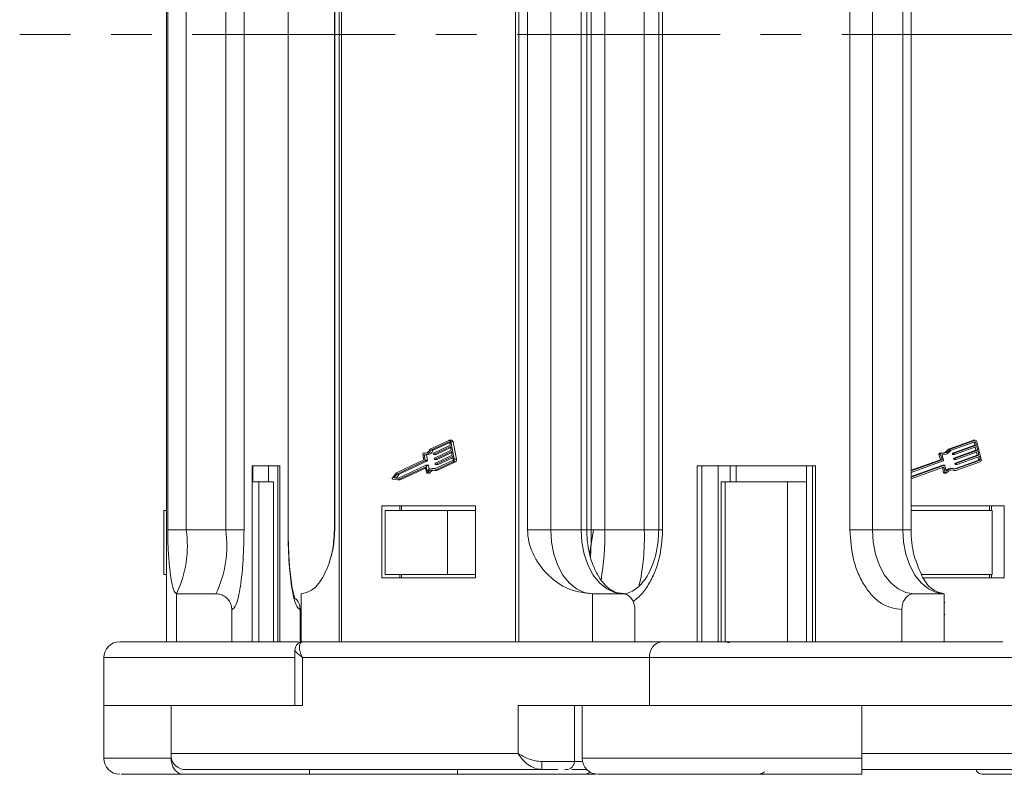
# Model space of a CAD drawing. Header units: millimetres. Extents: x 3104 to 4027, y -212 to 440.
# Tile 3 of 39: x 3394 to 3456, y -48 to -1. Entities that reach past the tile are written whole.
import ezdxf

# ---------------------------------------------------------------- set-up
doc = ezdxf.new("R2010")
doc.units = ezdxf.units.MM
doc.linetypes.add('CENTERX2', pattern=[20.32, 12.7, -2.54, 2.54, -2.54])

msp = doc.modelspace()

# ---------------------------------------------------------------- linework, layer by layer
at = {"color": 7, "linetype": 'Continuous', "lineweight": 15}
for p, q in [((3403.478, 36.007), (3403.478, -1.993)), ((3403.484, -1.993), (3403.484, 36.007)), ((3414.293, 36.007), (3414.293, -1.993)), ((3414.438, -1.993), (3414.438, 36.007)), ((3425.327, 36.007), (3425.327, -1.993)), ((3425.525, -1.993), (3425.525, 36.007)), ((3403.558, 29.007), (3403.558, -1.993)), ((3404.722, -1.993), (3404.722, 29.007)), ((3407.193, 29.007), (3407.193, -1.993)), ((3408.334, -1.993), (3408.334, 29.007)), ((3411.088, 29.007), (3411.088, -1.993)), ((3411.099, -1.993), (3411.099, 29.007)), ((3413.989, 29.007), (3413.989, -1.993)), ((3414.013, -1.993), (3414.013, 29.007)), ((3426.067, 29.007), (3426.067, -1.993)), ((3427.529, -1.993), (3427.529, 29.007)), ((3429.427, 29.007), (3429.427, -1.993)), ((3429.776, -1.993), (3429.776, 29.007)), ((3430.063, 29.007), (3430.063, -1.993)), ((3430.91, -1.993), (3430.91, 29.007)), ((3433.381, 29.007), (3433.381, -1.993)), ((3434.285, 29.007), (3434.285, -1.993)), ((3434.525, -1.993), (3434.525, 29.007)), ((3446.239, 29.007), (3446.239, -1.993)), ((3447.649, -1.993), (3447.649, 29.007)), ((3449.548, 29.007), (3449.548, -1.993)), ((3450.071, -1.993), (3450.071, 29.007)), ((3403.478, -1.993), (3403.478, -39.993)), ((3403.484, -39.993), (3403.484, -1.993)), ((3403.558, -1.993), (3403.558, -32.993)), ((3404.722, -32.993), (3404.722, -1.993)), ((3407.193, -1.993), (3407.193, -32.993)), ((3408.334, -32.993), (3408.334, -1.993)), ((3411.088, -1.993), (3411.088, -32.993)), ((3411.099, -32.993), (3411.099, -1.993)), ((3413.989, -1.993), (3413.989, -32.993)), ((3414.013, -32.993), (3414.013, -1.993)), ((3414.293, -1.993), (3414.293, -39.993)), ((3414.438, -39.993), (3414.438, -1.993)), ((3425.327, -1.993), (3425.327, -39.993)), ((3425.525, -39.993), (3425.525, -1.993)), ((3426.067, -1.993), (3426.067, -32.993)), ((3427.529, -32.993), (3427.529, -1.993)), ((3429.427, -1.993), (3429.427, -32.993)), ((3429.776, -32.993), (3429.776, -1.993)), ((3430.063, -1.993), (3430.063, -32.993)), ((3430.91, -32.993), (3430.91, -1.993)), ((3433.381, -1.993), (3433.381, -32.993)), ((3434.285, -1.993), (3434.285, -32.993)), ((3434.525, -32.993), (3434.525, -1.993)), ((3446.239, -1.993), (3446.239, -32.993)), ((3447.649, -32.993), (3447.649, -1.993)), ((3449.548, -1.993), (3449.548, -32.993)), ((3450.071, -32.993), (3450.071, -1.993)), ((3421.15, -27.392), (3419.991, -27.935)), ((3421.168, -27.482), (3420.027, -28.016)), ((3420.178, -28.016), (3421.21, -27.534)), ((3420.182, -28.189), (3421.242, -27.693)), ((3421.186, -27.482), (3421.168, -27.482)), ((3421.329, -27.386), (3421.177, -27.386)), ((3421.242, -27.693), (3421.206, -27.514)), ((3421.479, -28.565), (3421.265, -27.486)), ((3421.265, -27.486), (3421.417, -27.486)), ((3421.63, -28.565), (3421.417, -27.486)), ((3453.933, -27.392), (3452.419, -27.935)), ((3454.039, -27.392), (3452.524, -27.935)), ((3454.062, -27.482), (3452.571, -28.016)), ((3454.053, -27.693), (3452.669, -28.189)), ((3452.774, -28.189), (3454.158, -27.693)), ((3453.933, -27.392), (3454.039, -27.392)), ((3454.074, -27.386), (3453.968, -27.386)), ((3454.007, -27.514), (3454.053, -27.693)), ((3454.112, -27.514), (3454.007, -27.514)), ((3454.053, -27.693), (3454.158, -27.693)), ((3454.158, -27.693), (3454.112, -27.514)), ((3454.467, -28.565), (3454.188, -27.486)), ((3419.527, -28.263), (3419.596, -28.61)), ((3419.699, -28.202), (3419.556, -28.202)), ((3419.561, -28.203), (3419.697, -28.203)), ((3419.599, -28.303), (3419.668, -28.651)), ((3419.629, -28.304), (3419.781, -28.304)), ((3419.82, -28.651), (3419.751, -28.304)), ((3420.178, -28.016), (3420.027, -28.016)), ((3420.181, -28.263), (3420.172, -28.218)), ((3420.195, -28.28), (3420.347, -28.28)), ((3421.26, -27.783), (3420.2, -28.279)), ((3420.351, -28.279), (3420.2, -28.279)), ((3420.244, -28.504), (3421.304, -28.008)), ((3421.322, -28.098), (3420.262, -28.594)), ((3420.306, -28.818), (3421.367, -28.323)), ((3420.351, -28.279), (3421.273, -27.848)), ((3420.414, -28.594), (3421.335, -28.163)), ((3421.304, -28.008), (3421.26, -27.783)), ((3421.367, -28.323), (3421.322, -28.098)), ((3451.814, -28.263), (3451.904, -28.61)), ((3451.814, -28.263), (3451.919, -28.263)), ((3451.957, -28.202), (3451.852, -28.202)), ((3451.919, -28.263), (3452.009, -28.61)), ((3452.013, -28.303), (3452.103, -28.651)), ((3452.013, -28.304), (3452.052, -28.304)), ((3452.419, -27.935), (3452.524, -27.935)), ((3452.655, -28.218), (3452.667, -28.263)), ((3452.655, -28.218), (3452.761, -28.218)), ((3452.667, -28.263), (3452.772, -28.263)), ((3452.669, -28.189), (3452.774, -28.189)), ((3452.686, -28.28), (3452.791, -28.28)), ((3454.134, -28.008), (3452.75, -28.504)), ((3452.772, -28.263), (3452.761, -28.218)), ((3454.182, -27.783), (3452.797, -28.279)), ((3454.216, -28.323), (3452.831, -28.818)), ((3452.855, -28.504), (3454.24, -28.008)), ((3454.263, -28.098), (3452.879, -28.594)), ((3452.937, -28.818), (3454.321, -28.323)), ((3454.085, -27.818), (3454.134, -28.008)), ((3454.134, -28.008), (3454.24, -28.008)), ((3454.167, -28.132), (3454.216, -28.323)), ((3454.24, -28.008), (3454.182, -27.783)), ((3454.216, -28.323), (3454.321, -28.323)), ((3454.321, -28.323), (3454.263, -28.098)), ((3419.596, -28.61), (3417.866, -29.42)), ((3419.658, -28.68), (3417.896, -29.504)), ((3417.949, -29.774), (3419.711, -28.949)), ((3418.048, -29.504), (3419.81, -28.68)), ((3419.81, -28.68), (3419.658, -28.68)), ((3419.82, -28.651), (3419.668, -28.651)), ((3419.867, -28.948), (3419.716, -28.948)), ((3420.243, -28.578), (3420.234, -28.533)), ((3420.257, -28.595), (3420.409, -28.595)), ((3420.258, -29.185), (3421.4, -28.651)), ((3420.258, -29.283), (3421.417, -28.741)), ((3420.414, -28.594), (3420.262, -28.594)), ((3420.305, -28.893), (3420.296, -28.848)), ((3420.32, -28.909), (3420.472, -28.909)), ((3421.384, -28.412), (3420.324, -28.908)), ((3420.476, -28.908), (3420.324, -28.908)), ((3420.409, -29.283), (3421.569, -28.741)), ((3420.476, -28.908), (3421.397, -28.477)), ((3421.42, -28.592), (3421.384, -28.412)), ((3421.417, -28.741), (3421.569, -28.741)), ((3421.63, -28.565), (3421.479, -28.565)), ((3451.904, -28.61), (3450.071, -29.267)), ((3452.009, -28.61), (3450.071, -29.304)), ((3452.09, -28.68), (3450.071, -29.403)), ((3450.071, -29.697), (3452.159, -28.949)), ((3452.054, -28.949), (3450.071, -29.66)), ((3451.904, -28.61), (3452.009, -28.61)), ((3452.054, -28.949), (3452.159, -28.949)), ((3452.165, -28.948), (3452.06, -28.948)), ((3452.737, -28.533), (3452.748, -28.578)), ((3452.737, -28.533), (3452.842, -28.533)), ((3452.748, -28.578), (3452.854, -28.578)), ((3452.855, -28.504), (3452.75, -28.504)), ((3452.767, -28.595), (3452.873, -28.595)), ((3454.259, -28.651), (3452.816, -29.168)), ((3452.818, -28.848), (3452.83, -28.893)), ((3452.818, -28.848), (3452.923, -28.848)), ((3452.83, -28.893), (3452.935, -28.893)), ((3452.831, -28.818), (3452.937, -28.818)), ((3452.854, -28.578), (3452.842, -28.533)), ((3452.849, -28.909), (3452.954, -28.909)), ((3452.873, -29.185), (3454.364, -28.651)), ((3452.873, -29.283), (3454.388, -28.741)), ((3452.935, -28.893), (3452.923, -28.848)), ((3454.344, -28.412), (3452.96, -28.908)), ((3454.248, -28.447), (3454.286, -28.592)), ((3454.364, -28.651), (3454.259, -28.651)), ((3454.286, -28.592), (3454.391, -28.592)), ((3454.391, -28.592), (3454.344, -28.412)), ((3410.582, -28.993), (3408.84, -28.993)), ((3408.84, -28.993), (3408.84, -39.993)), ((3408.852, -39.993), (3408.852, -28.993)), ((3408.879, -28.993), (3408.879, -29.993)), ((3409.867, -28.993), (3409.867, -29.993)), ((3410.454, -28.993), (3410.454, -39.993)), ((3410.582, -39.993), (3410.582, -28.993)), ((3417.866, -29.42), (3417.622, -29.734)), ((3417.896, -29.504), (3417.716, -29.735)), ((3417.868, -29.735), (3418.048, -29.504)), ((3418.048, -29.504), (3417.896, -29.504)), ((3417.955, -29.869), (3419.67, -29.067)), ((3418.107, -29.869), (3419.698, -29.125)), ((3419.679, -29.067), (3419.67, -29.067)), ((3419.754, -29.408), (3419.69, -29.082)), ((3419.73, -28.965), (3419.799, -29.313)), ((3419.882, -28.965), (3419.73, -28.965)), ((3419.783, -29.441), (3419.935, -29.441)), ((3419.956, -29.429), (3419.804, -29.429)), ((3419.929, -29.202), (3419.882, -28.965)), ((3420.262, -29.152), (3420.11, -29.152)), ((3420.409, -29.283), (3420.258, -29.283)), ((3444.087, -28.993), (3436.678, -28.993)), ((3436.678, -28.993), (3436.678, -39.993)), ((3436.974, -39.993), (3436.974, -28.993)), ((3437.996, -39.993), (3437.996, -28.993)), ((3438.756, -29.993), (3438.756, -28.993)), ((3439.135, -29.993), (3439.135, -28.993)), ((3443.528, -28.993), (3443.528, -39.993)), ((3443.9, -28.993), (3443.9, -39.993)), ((3444.087, -39.993), (3444.087, -28.993)), ((3450.071, -29.795), (3452.106, -29.067)), ((3452.029, -29.094), (3452.11, -29.408)), ((3452.062, -29.082), (3452.131, -29.082)), ((3452.215, -29.408), (3452.11, -29.408)), ((3452.215, -29.408), (3452.131, -29.082)), ((3452.148, -29.441), (3452.253, -29.441)), ((3452.184, -28.965), (3452.274, -29.313)), ((3452.681, -29.152), (3452.575, -29.152)), ((3452.767, -29.283), (3452.873, -29.283)), ((3409.252, -29.993), (3408.852, -29.993)), ((3409.252, -39.993), (3409.252, -29.993)), ((3409.252, -29.993), (3410.17, -29.993)), ((3410.17, -29.993), (3410.17, -39.993)), ((3410.182, -29.993), (3410.17, -29.993)), ((3410.182, -39.993), (3410.182, -29.993)), ((3417.638, -29.817), (3417.955, -29.869)), ((3417.716, -29.735), (3417.949, -29.774)), ((3417.868, -29.735), (3417.716, -29.735)), ((3417.989, -29.755), (3417.868, -29.735)), ((3418.107, -29.869), (3417.955, -29.869)), ((3438.189, -29.993), (3438.189, -39.993)), ((3438.43, -29.993), (3438.189, -29.993)), ((3438.43, -39.993), (3438.43, -29.993)), ((3438.43, -29.993), (3442.335, -29.993)), ((3442.335, -29.993), (3442.335, -39.993)), ((3443.528, -29.993), (3442.335, -29.993)), ((3403.322, -35.793), (3403.322, -31.793)), ((3403.322, -31.793), (3403.478, -31.793)), ((3422.811, -31.493), (3416.954, -31.493)), ((3416.954, -31.493), (3416.954, -35.993)), ((3417.171, -31.793), (3417.171, -35.793)), ((3417.171, -31.793), (3421.075, -31.793)), ((3418.093, -31.493), (3418.093, -31.793)), ((3418.189, -31.493), (3418.189, -31.793)), ((3421.075, -35.793), (3421.075, -31.793)), ((3421.075, -31.793), (3422.811, -31.793)), ((3422.811, -35.993), (3422.811, -31.493)), ((3455.903, -31.493), (3450.071, -31.493)), ((3455.155, -31.793), (3450.071, -31.793)), ((3454.987, -31.793), (3454.987, -31.493)), ((3455.113, -31.793), (3455.113, -31.493)), ((3455.155, -35.793), (3455.155, -31.793)), ((3455.903, -35.993), (3455.903, -31.493)), ((3404.722, -32.993), (3403.558, -32.993)), ((3404.722, -32.993), (3407.193, -32.993)), ((3407.193, -32.993), (3408.334, -32.993)), ((3411.099, -32.993), (3411.088, -32.993)), ((3413.989, -32.993), (3414.013, -32.993)), ((3427.529, -32.993), (3426.067, -32.993)), ((3427.529, -32.993), (3429.427, -32.993)), ((3429.427, -32.993), (3429.776, -32.993)), ((3429.776, -32.993), (3430.063, -32.993)), ((3429.956, -34.51), (3430.202, -32.993)), ((3430.91, -32.993), (3430.063, -32.993)), ((3430.91, -32.993), (3433.381, -32.993)), ((3433.381, -32.993), (3434.298, -32.993)), ((3434.285, -32.993), (3434.525, -32.993)), ((3447.649, -32.993), (3446.239, -32.993)), ((3447.649, -32.993), (3449.548, -32.993)), ((3449.548, -32.993), (3450.071, -32.993)), ((3403.478, -35.793), (3403.322, -35.793)), ((3416.954, -35.993), (3422.811, -35.993)), ((3417.171, -35.793), (3421.075, -35.793)), ((3418.093, -35.793), (3418.093, -35.993)), ((3418.189, -35.993), (3418.189, -35.793)), ((3422.811, -35.793), (3421.075, -35.793)), ((3450.737, -35.793), (3455.155, -35.793)), ((3450.821, -35.993), (3455.903, -35.993)), ((3454.987, -35.793), (3454.987, -35.993)), ((3455.113, -35.993), (3455.113, -35.793)), ((3404.11, -39.993), (3404.11, -36.993)), ((3404.11, -36.993), (3406.581, -36.993)), ((3411.91, -39.993), (3411.91, -36.993)), ((3430.132, -39.993), (3430.132, -36.993)), ((3430.132, -36.993), (3432.03, -36.993)), ((3450.253, -36.993), (3452.151, -36.993)), ((3452.151, -39.993), (3452.151, -36.993)), ((3452.151, -37.526), (3452.184, -37.586)), ((3407.569, -39.993), (3407.569, -37.993)), ((3411.853, -39.993), (3411.853, -37.993)), ((3432.789, -39.993), (3432.789, -37.993)), ((3449.493, -39.993), (3449.493, -37.993)), ((3452.184, -38.281), (3452.151, -38.342)), ((3411.91, -39.993), (3412.032, -39.993)), ((3412.032, -39.993), (3411.922, -40.049)), ((3412.032, -39.993), (3434.47, -39.993)), ((3438.715, -40.061), (3438.413, -39.993)), ((3411.519, -40.491), (3411.519, -43.993)), ((3399.563, -40.993), (3399.563, -43.993)), ((3399.563, -40.993), (3411.519, -40.993)), ((3412.001, -40.993), (3433.711, -40.993)), ((3412.001, -43.993), (3412.001, -40.993)), ((3433.711, -40.993), (3433.711, -43.993)), ((3433.711, -40.993), (3457.637, -40.993)), ((3399.563, -43.993), (3399.563, -47.293)), ((3399.563, -43.993), (3403.775, -43.993)), ((3403.775, -46.993), (3403.775, -43.993)), ((3403.775, -43.993), (3412.001, -43.993)), ((3425.486, -43.993), (3425.486, -46.993)), ((3433.711, -43.993), (3425.486, -43.993)), ((3429.004, -47.493), (3429.004, -43.993)), ((3429.498, -43.993), (3429.498, -47.293)), ((3433.711, -43.993), (3446.998, -43.993)), ((3433.821, -43.993), (3446.998, -43.993)), ((3446.998, -46.993), (3446.998, -43.993)), ((3446.998, -43.993), (3459.637, -43.993)), ((3399.563, -47.293), (3403.775, -47.293)), ((3425.486, -46.993), (3403.775, -46.993)), ((3403.775, -47.293), (3403.775, -46.993)), ((3429.498, -47.293), (3446.998, -47.293)), ((3480.359, -46.993), (3446.998, -46.993)), ((3446.998, -47.293), (3446.998, -46.993)), ((3404.535, -47.993), (3426.973, -47.993)), ((3412.431, -47.993), (3412.431, -48.293)), ((3421.694, -48.293), (3421.694, -47.993)), ((3426.962, -47.493), (3429.004, -47.493)), ((3429.518, -47.493), (3429.004, -47.493)), ((3446.998, -47.993), (3481.477, -47.993)), ((3412.431, -48.293), (3404.535, -48.293)), ((3421.694, -48.293), (3412.431, -48.293)), ((3429.591, -48.293), (3421.694, -48.293)), ((3430.128, -48.293), (3429.697, -48.293)), ((3430.128, -48.293), (3430.128, -48.222)), ((3430.323, -48.293), (3430.128, -48.293)), ((3459.981, -48.293), (3454.5, -48.293))]:
    msp.add_line(p, q, dxfattribs=at)
at = {"color": 1, "linetype": 'CENTERX2', "lineweight": 13}
msp.add_line((3905.48, -1.993), (3394.299, -1.993), dxfattribs=at)
at = {"color": 7, "linetype": 'Continuous', "lineweight": 15, "flags": 128}
for points in [[(3421.15, -27.392), (3421.168, -27.387), (3421.186, -27.387), (3421.204, -27.392), (3421.22, -27.403), (3421.235, -27.418), (3421.248, -27.438), (3421.258, -27.461), (3421.265, -27.486)], [(3421.206, -27.514), (3421.204, -27.505), (3421.201, -27.497), (3421.196, -27.491), (3421.191, -27.486), (3421.186, -27.482), (3421.18, -27.48), (3421.174, -27.48), (3421.168, -27.482)], [(3421.417, -27.486), (3421.41, -27.461), (3421.4, -27.438), (3421.387, -27.418), (3421.372, -27.403), (3421.356, -27.392), (3421.338, -27.387), (3421.329, -27.386)], [(3453.968, -27.386), (3453.957, -27.387), (3453.933, -27.392)], [(3454.007, -27.514), (3454.004, -27.505), (3454.003, -27.504)], [(3419.527, -28.263), (3419.526, -28.251), (3419.527, -28.239), (3419.529, -28.228), (3419.533, -28.218), (3419.539, -28.211), (3419.546, -28.205), (3419.553, -28.202), (3419.561, -28.203)], [(3420.2, -28.279), (3420.197, -28.28), (3420.194, -28.28), (3420.191, -28.279), (3420.188, -28.277), (3420.185, -28.275), (3420.183, -28.272), (3420.182, -28.268), (3420.181, -28.263)], [(3420.347, -28.28), (3420.349, -28.28), (3420.351, -28.279)], [(3419.711, -28.949), (3419.714, -28.949), (3419.717, -28.949), (3419.72, -28.949), (3419.723, -28.951), (3419.725, -28.954), (3419.727, -28.957), (3419.729, -28.961), (3419.73, -28.965)], [(3419.882, -28.965), (3419.881, -28.961), (3419.879, -28.957), (3419.877, -28.954), (3419.875, -28.951), (3419.872, -28.949), (3419.869, -28.949), (3419.867, -28.948)], [(3420.262, -28.594), (3420.259, -28.595), (3420.256, -28.595), (3420.253, -28.594), (3420.25, -28.592), (3420.248, -28.589), (3420.246, -28.586), (3420.244, -28.582), (3420.243, -28.578)], [(3420.324, -28.908), (3420.321, -28.909), (3420.318, -28.909), (3420.315, -28.908), (3420.313, -28.907), (3420.31, -28.904), (3420.308, -28.901), (3420.306, -28.897), (3420.305, -28.893)], [(3420.409, -28.595), (3420.411, -28.595), (3420.414, -28.594)], [(3420.472, -28.909), (3420.473, -28.909), (3420.476, -28.908)], [(3452.06, -28.948), (3452.058, -28.949), (3452.054, -28.949)], [(3419.69, -29.082), (3419.688, -29.078), (3419.687, -29.074), (3419.685, -29.071), (3419.682, -29.068), (3419.679, -29.067), (3419.676, -29.066), (3419.673, -29.066), (3419.67, -29.067)], [(3419.804, -29.429), (3419.798, -29.435), (3419.79, -29.44), (3419.783, -29.441), (3419.775, -29.439), (3419.768, -29.435), (3419.762, -29.428), (3419.757, -29.418), (3419.754, -29.408)], [(3420.319, -29.156), (3420.291, -29.153), (3420.262, -29.152)], [(3452.628, -29.248), (3452.691, -29.259), (3452.767, -29.283)], [(3417.638, -29.817), (3417.629, -29.814), (3417.622, -29.807), (3417.616, -29.796), (3417.612, -29.784), (3417.611, -29.771), (3417.612, -29.757), (3417.616, -29.745), (3417.622, -29.734)], [(3430.132, -36.993), (3429.624, -36.916), (3429.136, -36.689), (3428.686, -36.319), (3428.291, -35.821), (3427.967, -35.215), (3427.727, -34.524), (3427.579, -33.773), (3427.529, -32.993)], [(3429.427, -32.993), (3429.477, -33.773), (3429.625, -34.524), (3429.866, -35.215), (3430.189, -35.821), (3430.584, -36.319), (3431.034, -36.689), (3431.522, -36.916), (3432.03, -36.993)], [(3450.253, -36.993), (3449.745, -36.916), (3449.256, -36.689), (3448.806, -36.319), (3448.412, -35.821), (3448.088, -35.215), (3447.848, -34.524), (3447.699, -33.773), (3447.649, -32.993)], [(3449.548, -32.993), (3449.598, -33.773), (3449.746, -34.524), (3449.986, -35.215), (3450.31, -35.821), (3450.705, -36.319), (3451.155, -36.689), (3451.643, -36.916), (3452.151, -36.993)]]:
    msp.add_lwpolyline(points, dxfattribs=at)
at = {"color": 7, "linetype": 'Continuous', "lineweight": 15}
for centre, radius, start, end in [((3454.072, -27.506), 0.118, 9.59606, 106.18965), ((3454.073, -27.52), 0.0394, 9.59606, 106.18965), ((3419.61, -27.803), 0.402, 262.96934, 340.90689), ((3419.597, -27.839), 0.465, 270.2215, 337.50574), ((3419.742, -27.833), 0.473, 274.68263, 337.16718), ((3420.198, -28.211), 0.027, 125.80122, 195.92036), ((3451.857, -28.248), 0.0457, 96.16409, 199.43909), ((3451.961, -28.247), 0.0448, 87.32658, 200.09168), ((3452.045, -27.652), 0.556, 261.55059, 329.48172), ((3451.93, -27.642), 0.57, 276.98085, 329.07442), ((3452.04, -27.669), 0.634, 267.54167, 326.84948), ((3452.679, -28.211), 0.0243, 114.24754, 196.98911), ((3452.687, -28.26), 0.0203, 190.39015, 267.44797), ((3452.784, -28.211), 0.0243, 114.24754, 196.98911), ((3452.792, -28.26), 0.0197, 189.59606, 286.18965), ((3419.642, -28.658), 0.027, 305.80122, 15.92036), ((3419.794, -28.658), 0.027, 305.80122, 15.92036), ((3420.26, -28.526), 0.027, 125.80122, 195.92036), ((3420.322, -28.84), 0.027, 125.80122, 195.92036), ((3421.368, -28.607), 0.054, 305.80122, 15.92036), ((3421.323, -28.609), 0.162, 305.80122, 15.92036), ((3421.475, -28.609), 0.162, 305.80122, 15.92036), ((3452.08, -28.658), 0.0243, 294.24754, 16.98911), ((3452.165, -28.968), 0.0197, 9.59606, 106.18965), ((3452.76, -28.526), 0.0243, 114.24754, 196.98911), ((3452.768, -28.574), 0.0203, 190.39015, 267.44797), ((3452.841, -28.841), 0.0243, 114.24754, 196.98911), ((3452.85, -28.889), 0.0203, 190.39015, 267.44797), ((3452.865, -28.526), 0.0243, 114.24754, 196.98911), ((3452.873, -28.575), 0.0197, 189.59606, 286.18965), ((3452.947, -28.841), 0.0243, 114.24754, 196.98911), ((3452.954, -28.889), 0.0197, 189.59606, 286.18965), ((3454.239, -28.606), 0.0487, 294.24754, 16.98911), ((3454.344, -28.606), 0.0487, 294.24754, 16.98911), ((3454.328, -28.607), 0.146, 294.24754, 16.98911), ((3420.109, -29.537), 0.382, 67.02819, 144.0838), ((3420.108, -29.598), 0.348, 64.63104, 150.9013), ((3419.934, -29.415), 0.0259, 273.24537, 328.40451), ((3420.303, -29.651), 0.412, 106.42018, 147.3586), ((3452.112, -29.086), 0.0197, 9.59606, 106.18965), ((3452.15, -29.4), 0.0409, 190.62247, 267.21565), ((3452.253, -29.402), 0.0381, 188.09507, 316.19026), ((3452.579, -29.748), 0.596, 90.31406, 122.66286), ((3452.68, -29.748), 0.595, 71.05058, 133.01527), ((3452.68, -29.777), 0.53, 68.67189, 138.89801), ((3397.727, -33.97), 7.063, 334.65668, 7.94731), ((3400.197, -33.97), 7.063, 334.65668, 7.94731), ((3413.244, -33.256), 17.668, 350.52979, 0.85425), ((3419.236, -33.461), 14.152, 347.31576, 1.89559), ((3400.563, -40.993), 1, 90, 180), ((3412.033, -40.487), 0.494, 90.06943, 143.10621), ((3434.61, -40.887), 0.905, 98.8643, 186.71898), ((3400.563, -47.293), 1, 180, 270), ((3404.674, -47.099), 0.905, 173.28102, 261.1357), ((3430.498, -47.293), 1, 180, 270), ((3432.888, -47.618), 5.927, 178.79211, 183.62798), ((3428.504, -47.493), 0.5, 270, 0)]:
    msp.add_arc(centre, radius, start, end, dxfattribs=at)
for points, knots in [([(3403.558, -32.993), (3403.561, -33.246), (3403.568, -33.903), (3403.634, -34.985), (3403.753, -36.05), (3403.922, -36.839), (3404.047, -36.941), (3404.11, -36.993)], [0, 0, 0, 0, 0.109672, 0.284648, 0.519248, 0.75632, 1, 1, 1, 1]), ([(3407.569, -37.993), (3407.665, -37.926), (3407.813, -37.824), (3407.991, -37.2), (3408.114, -36.555), (3408.213, -35.754), (3408.308, -34.59), (3408.324, -33.622), (3408.334, -32.993)], [0, 0, 0, 0, 0.239457, 0.368361, 0.5, 0.631639, 0.760543, 1, 1, 1, 1]), ([(3411.088, -32.993), (3411.098, -33.622), (3411.114, -34.59), (3411.209, -35.754), (3411.308, -36.555), (3411.43, -37.2), (3411.608, -37.824), (3411.756, -37.926), (3411.853, -37.993)], [0, 0, 0, 0, 0.239457, 0.368361, 0.5, 0.631639, 0.760543, 1, 1, 1, 1]), ([(3411.524, -37.306), (3411.526, -37.309), (3411.531, -37.317), (3411.451, -37.109), (3411.356, -36.679), (3411.258, -36.025), (3411.19, -35.347), (3411.143, -34.681), (3411.108, -33.915), (3411.103, -33.335), (3411.099, -32.993)], [0, 0, 0, 0, 0.044458, 0.15259, 0.315242, 0.473456, 0.60936, 0.716575, 0.833189, 1, 1, 1, 1]), ([(3411.91, -36.993), (3412.127, -36.951), (3412.601, -36.859), (3413.268, -36.073), (3413.736, -34.948), (3413.977, -33.856), (3414.002, -33.246), (3414.013, -32.993)], [0, 0, 0, 0, 0.219162, 0.479166, 0.735489, 0.890617, 1, 1, 1, 1]), ([(3413.989, -32.993), (3413.97, -33.386), (3413.943, -33.931), (3413.814, -34.562), (3413.736, -34.797), (3413.702, -34.901)], [0, 0, 0, 0, 0.589374, 0.818507, 1, 1, 1, 1]), ([(3426.067, -32.993), (3426.087, -33.246), (3426.14, -33.903), (3426.628, -34.985), (3427.506, -36.05), (3428.745, -36.839), (3429.665, -36.941), (3430.132, -36.993)], [0, 0, 0, 0, 0.109672, 0.284648, 0.519248, 0.75632, 1, 1, 1, 1]), ([(3432.014, -36.971), (3431.883, -36.966), (3431.623, -36.955), (3431.198, -36.71), (3430.784, -36.313), (3430.418, -35.772), (3430.143, -35.169), (3429.951, -34.536), (3429.809, -33.831), (3429.788, -33.3), (3429.776, -32.993)], [0, 0, 0, 0, 0.144271, 0.284649, 0.416683, 0.540674, 0.666471, 0.760775, 0.861452, 1, 1, 1, 1]), ([(3430.063, -32.993), (3430.058, -33.414), (3430.05, -33.996), (3430.026, -34.565), (3430.015, -34.712), (3430.015, -34.714)], [0, 0, 0, 0, 0.720615, 0.996206, 1, 1, 1, 1]), ([(3434.285, -32.993), (3434.267, -33.369), (3434.243, -33.896), (3434.086, -34.624), (3433.907, -35.197), (3433.632, -35.785), (3433.298, -36.282), (3432.92, -36.666), (3432.518, -36.902), (3432.232, -37.01), (3432.064, -36.98), (3432.029, -36.973)], [0, 0, 0, 0, 0.168092, 0.236124, 0.346663, 0.45807, 0.574587, 0.694526, 0.82055, 0.962244, 1, 1, 1, 1]), ([(3432.678, -37.476), (3432.805, -37.383), (3433.134, -37.142), (3433.588, -36.549), (3434.01, -35.755), (3434.415, -34.589), (3434.482, -33.622), (3434.525, -32.993)], [0, 0, 0, 0, 0.11586, 0.300123, 0.484386, 0.664819, 1, 1, 1, 1]), ([(3446.239, -32.993), (3446.283, -33.622), (3446.35, -34.59), (3446.755, -35.754), (3447.175, -36.555), (3447.697, -37.2), (3448.454, -37.824), (3449.084, -37.926), (3449.493, -37.993)], [0, 0, 0, 0, 0.239457, 0.368361, 0.5, 0.631639, 0.760543, 1, 1, 1, 1]), ([(3450.35, -34.887), (3450.336, -34.847), (3450.258, -34.629), (3450.158, -34.129), (3450.08, -33.53), (3450.074, -33.129), (3450.071, -32.993)], [0, 0, 0, 0, 0.071474, 0.392589, 0.794335, 1, 1, 1, 1]), ([(3452.151, -36.993), (3451.935, -36.949), (3451.463, -36.853), (3450.812, -36.134), (3450.504, -35.278), (3450.363, -34.884)], [0, 0, 0, 0, 0.312694, 0.68366, 1, 1, 1, 1]), ([(3406.581, -36.993), (3406.692, -37.004), (3406.914, -37.026), (3407.21, -37.199), (3407.434, -37.452), (3407.552, -37.734), (3407.564, -37.919), (3407.569, -37.993)], [0, 0, 0, 0, 0.214694, 0.429388, 0.644082, 0.858775, 1, 1, 1, 1]), ([(3411.853, -37.993), (3411.841, -37.881), (3411.818, -37.658), (3411.685, -37.398), (3411.555, -37.292), (3411.512, -37.257)], [0, 0, 0, 0, 0.4, 0.8, 1, 1, 1, 1]), ([(3432.03, -36.993), (3432.115, -37.004), (3432.286, -37.026), (3432.514, -37.199), (3432.685, -37.452), (3432.776, -37.734), (3432.786, -37.919), (3432.789, -37.993)], [0, 0, 0, 0, 0.214694, 0.429388, 0.644082, 0.858775, 1, 1, 1, 1]), ([(3449.493, -37.993), (3449.502, -37.881), (3449.518, -37.656), (3449.649, -37.356), (3449.842, -37.13), (3450.055, -37.01), (3450.197, -36.998), (3450.253, -36.993)], [0, 0, 0, 0, 0.214694, 0.429388, 0.644082, 0.858775, 1, 1, 1, 1]), ([(3400.6, -39.993), (3400.588, -39.993), (3400.498, -39.993), (3400.913, -39.993), (3401.928, -39.993), (3403.657, -39.993), (3405.929, -39.993), (3408.633, -39.993), (3410.62, -39.993), (3411.695, -39.993), (3411.735, -39.993)], [0, 0, 0, 0, 0.023639, 0.179863, 0.342582, 0.508753, 0.674925, 0.837644, 0.993867, 1, 1, 1, 1]), ([(3411.928, -40.023), (3411.871, -40.041), (3411.756, -40.078), (3411.622, -40.204), (3411.536, -40.359), (3411.526, -40.472), (3411.521, -40.526)], [0, 0, 0, 0, 0.256261, 0.518044, 0.770035, 1, 1, 1, 1]), ([(3434.47, -39.993), (3435.166, -39.993), (3436.599, -39.993), (3439.297, -39.993), (3442.377, -39.993), (3445.722, -39.993), (3449.127, -39.993), (3452.346, -39.993), (3454.602, -39.993), (3455.643, -39.993), (3455.823, -39.993)], [0, 0, 0, 0, 0.1281295, 0.2639339, 0.4053842, 0.5498363, 0.6942884, 0.8357387, 0.9715431, 1, 1, 1, 1]), ([(3411.528, -40.522), (3411.526, -40.526), (3411.515, -40.544), (3411.618, -40.701), (3411.851, -40.878), (3412.001, -40.993)], [0, 0, 0, 0, 0.089248, 0.412713, 1, 1, 1, 1]), ([(3411.922, -40.049), (3411.905, -40.055), (3411.826, -40.087), (3411.786, -40.301), (3411.823, -40.624), (3411.941, -40.87), (3412.001, -40.993)], [0, 0, 0, 0, 0.0843084, 0.3998758, 0.6991885, 1, 1, 1, 1]), ([(3404.535, -48.293), (3404.449, -48.282), (3404.279, -48.26), (3404.051, -48.087), (3403.879, -47.834), (3403.788, -47.553), (3403.779, -47.367), (3403.775, -47.293)], [0, 0, 0, 0, 0.2146939, 0.4293877, 0.6440816, 0.8587754, 1, 1, 1, 1]), ([(3425.486, -46.993), (3425.685, -47.109), (3425.993, -47.29), (3426.536, -47.462), (3426.829, -47.483), (3426.962, -47.493)], [0, 0, 0, 0, 0.4984129, 0.772928, 1, 1, 1, 1]), ([(3426.973, -47.993), (3426.826, -47.976), (3426.514, -47.94), (3426.085, -47.69), (3425.722, -47.361), (3425.565, -47.116), (3425.486, -46.993)], [0, 0, 0, 0, 0.234359, 0.498216, 0.748481, 1, 1, 1, 1]), ([(3446.998, -48.293), (3446.998, -48.282), (3446.998, -48.26), (3446.998, -48.087), (3446.998, -47.834), (3446.998, -47.553), (3446.998, -47.367), (3446.998, -47.293)], [0, 0, 0, 0, 0.214694, 0.429388, 0.644082, 0.858775, 1, 1, 1, 1]), ([(3428.401, -47.993), (3428.43, -47.993), (3428.497, -47.993), (3428.501, -47.993), (3428.504, -47.993)], [0, 0, 0, 0, 0.424988, 1, 1, 1, 1]), ([(3428.854, -47.993), (3428.947, -47.993), (3429.133, -47.993), (3429.576, -47.993), (3429.796, -47.993)], [0, 0, 0, 0, 0.502622, 1, 1, 1, 1]), ([(3454.5, -48.293), (3454.442, -48.281), (3454.324, -48.257), (3454.195, -48.135), (3454.145, -48.021), (3454.133, -47.993)], [0, 0, 0, 0, 0.430579, 0.861157, 1, 1, 1, 1]), ([(3400.645, -48.293), (3400.639, -48.293), (3400.624, -48.293), (3401.368, -48.293), (3402.651, -48.293), (3403.919, -48.293), (3404.535, -48.293)], [0, 0, 0, 0, 0.18288, 0.467997, 0.741734, 1, 1, 1, 1]), ([(3429.998, -48.136), (3429.996, -48.137), (3429.931, -48.214), (3429.785, -48.272), (3429.646, -48.287), (3429.591, -48.293)], [0, 0, 0, 0, 0.014433, 0.608938, 1, 1, 1, 1]), ([(3430.498, -48.293), (3430.552, -48.293), (3430.662, -48.293), (3431.58, -48.293), (3433.102, -48.293), (3435.248, -48.293), (3437.886, -48.293), (3440.844, -48.293), (3443.919, -48.293), (3445.992, -48.293), (3446.998, -48.293)], [0, 0, 0, 0, 0.116516, 0.240011, 0.368641, 0.5, 0.631359, 0.759989, 0.883484, 1, 1, 1, 1]), ([(3440.917, -48.146), (3440.821, -48.196), (3440.659, -48.279), (3440.479, -48.289), (3440.406, -48.293)], [0, 0, 0, 0, 0.593417, 1, 1, 1, 1])]:
    msp.add_open_spline(points, degree=3, knots=knots, dxfattribs=at)
msp.add_open_spline([(3426.973, -47.993), (3427.157, -47.993), (3427.526, -47.993), (3427.829, -47.993), (3427.98, -47.993)], degree=3, dxfattribs=at)

doc.saveas('drawing.dxf')
